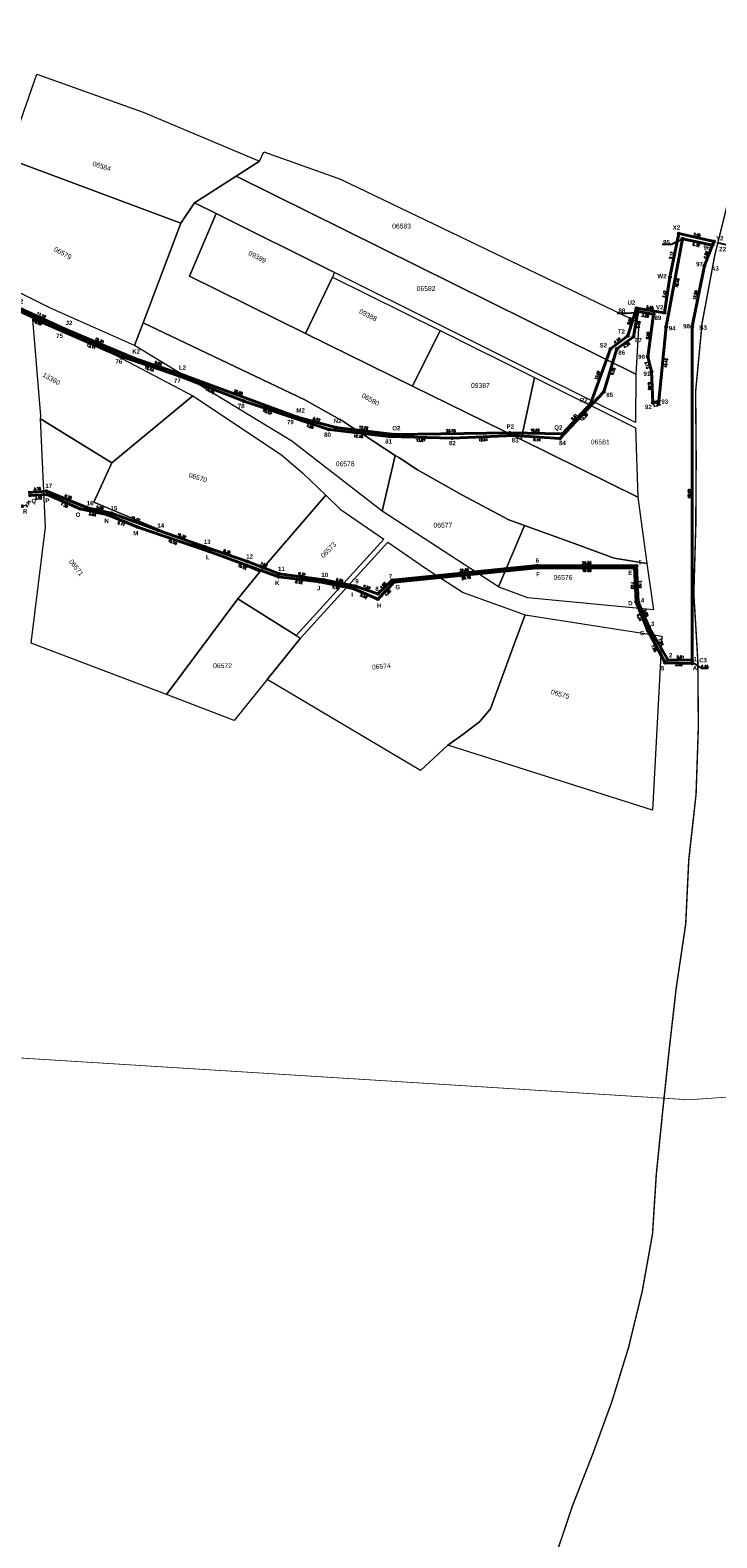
# Model space of a CAD drawing. Header units: metres. Extents: x 347609 to 748319, y 8548087 to 17123455.
# Tile 18 of 49: x 376045 to 376187, y 8567857 to 8568168. Entities that reach past the tile are written whole.
import ezdxf
from ezdxf import colors
from ezdxf.entities.mleader import LeaderData, LeaderLine
from ezdxf.enums import TextEntityAlignment as Align
from ezdxf.math import Vec2, Vec3

# ---------------------------------------------------------------- set-up
doc = ezdxf.new("R2010")
doc.units = ezdxf.units.M
doc.linetypes.add('ACAD_ISO02W100', pattern=[15, 12, -3])
for name, color, linetype in [('00_TEXTO', 7, 'Continuous'), ('manzanas', 2, 'Continuous'), ('VERTICES', 244, 'Continuous')]:
    doc.layers.add(name, color=color, linetype=linetype)
for name, color, linetype, lineweight in [('02. FAJA MARGINAL', 5, 'ACAD_ISO02W100', 0), ('DISTANCIA', 7, 'Continuous', 9), ('Predios Rurales', 90, 'Continuous', 15), ('Red vial nacional', 242, 'Continuous', 40)]:
    doc.layers.add(name, color=color, linetype=linetype, lineweight=lineweight)
doc.layers.add('LIMITES CONSTRUCTIVO 2', color=40, linetype='Continuous', true_color=0xffbf00)
doc.layers.add('Predios Rurales Nombres', color=7, linetype='Continuous', true_color=0xffffff)
doc.styles.add('ARIAL', font='arial.ttf')
doc.styles.add('ROMANS', font='romans.shx')
doc.styles.get("Standard").update_dxf_attribs({"font": 'simplex.shx'})
doc.styles.add('VERTICES', font='sanssb__.ttf')

# ---------------------------------------------------------------- blocks, each defined once
blk = doc.blocks.new('A$Cb4d16a24')
at = {"layer": 'VERTICES', "color": 6}
for centre in [(375919.77, 8568166.43), (375934.3, 8568166.33), (375925.11, 8568163.03), (375932.03, 8568156.9), (375915.42, 8568155.91), (375933.66, 8568156.32), (375918.38, 8568151.96), (375932.89, 8568152.65), (375939.98, 8568151.65), (375952.64, 8568148.87), (375966.39, 8568143.18), (375974.46, 8568141.57), (375971.83, 8568140.31), (375974.45, 8568139.13), (375975.49, 8568139.9), (375911.69, 8568130.12), (375993.72, 8568129.12), (376032.4, 8568126.66), (376178.82, 8568126.29), (375925.57, 8568123.96), (375934.74, 8568123.32), (376036.41, 8568125.2), (376185.77, 8568123.91), (376186.09, 8568124.67), (375945.61, 8568119.91), (376009.43, 8568121.52), (376040.08, 8568119.44), (376184.13, 8568119.72), (375907.11, 8568117.94), (376029.8, 8568118.93), (376177.01, 8568117.3), (375911.59, 8568115.29), (375918.13, 8568113.76), (375953.77, 8568114.54), (376030.5, 8568113.16), (376039.46, 8568114.59), (375914.1, 8568110.8), (375916.02, 8568109.91), (375950.7, 8568109.69), (375962.58, 8568110.1), (376042.1, 8568111.23), (376170.12, 8568110.91), (376175.89, 8568109.97), (375952.91, 8568108.29), (375967.95, 8568107.86), (375972.69, 8568106.64), (376181.6, 8568107.11), (375958.72, 8568106.48), (376052.26, 8568106.54), (376168.29, 8568105.19), (376066.4, 8568100.59), (376164.73, 8568102.53), (376075.8, 8568097.42), (376160.6, 8568091.2), (376100.17, 8568088.39), (376108.12, 8568086.28), (376120.25, 8568084.85), (376143.97, 8568085.18), (376154.83, 8568084.95), (376033.39, 8568079), (376048.55, 8568072.45), (376036.21, 8568071.23), (376043.43, 8568070.06), (376045.03, 8568072.24), (376055.33, 8568069.53), (376038.96, 8568068.47), (376061.03, 8568068.25), (376067.23, 8568065.7), (376081.97, 8568060.73), (376149.69, 8568057.32), (376169.67, 8568057.3), (376096.25, 8568055.45), (376104.71, 8568054.44), (376120.13, 8568054.36), (376111.67, 8568053.04), (376116.74, 8568050.84), (376170.02, 8568050.29), (376172.42, 8568044.42), (376181.59, 8568038.27), (376176, 8568037.71), (376181.59, 8568037.62)]:
    blk.add_circle(centre, 0.2, dxfattribs=at)
at = {"layer": 'DISTANCIA', "style": 'ROMANS'}
for s, rotation, p in [('6.33', 327.558, (375922.69, 8568165.25)), ('9.76', 19.7315, (375929.48, 8568165.22)), ('11.38', 67.5074, (375916.91, 8568161.2)), ('9.70', 76.4551, (375933.72, 8568161.29)), ('4.94', 306.8803, (375916.4, 8568153.55)), ('3.75', 78.0596, (375933.93, 8568154.63)), ('7.16', 351.9593, (375936.54, 8568152.72)), ('12.97', 347.643, (375946.67, 8568150.79)), ('14.88', 337.5201, (375960.09, 8568146.45)), ('22.84', 72.9731, (375914.36, 8568141.02)), ('6.15', 332.199, (375969.46, 8568142.25)), ('2.92', 25.5253, (375973.1, 8568141.6)), ('1.97', 301.6611, (375975.57, 8568140.97)), ('21.71', 332.5483, (375984.36, 8568134.65)), ('17.44', 334.2035, (376001.78, 8568125.89)), ('4.27', 339.9622, (376034.51, 8568126.52)), ('7.45', 347.425, (376182.57, 8568126.07)), ('13.02', 69.3837, (375908.68, 8568124.21)), ('9.20', 355.977, (375929.99, 8568123.02)), ('8.15', 71.4284, (376030.63, 8568123.25)), ('6.83', 302.5372, (376038.83, 8568122.52)), ('9.17', 78.6543, (376177.29, 8568121.81)), ('12.63', 53.8918, (375922.28, 8568118.42)), ('11.39', 342.61, (375939.85, 8568121.11)), ('5.20', 329.4893, (375908.85, 8568116.19)), ('9.76', 326.6365, (375949.23, 8568116.83)), ('22.68', 338.345, (376020.05, 8568117.92)), ('5.82', 276.8813, (376029.5, 8568116.03)), ('4.89', 82.6985, (376040.38, 8568116.98)), ('5.15', 299.1683, (375912.36, 8568112.65)), ('4.27', 308.1818, (376041.31, 8568113.18)), ('7.42', 81.3198, (376175.88, 8568113.78)), ('2.12', 335.2089, (375914.88, 8568109.81)), ('4.39', 61.3145, (375917.45, 8568111.24)), ('5.74', 57.7508, (375951.68, 8568112.31)), ('11.19', 335.182, (376047.34, 8568109.49)), ('5.85', 350.7715, (376172.89, 8568111.04)), ('2.61', 327.5953, (375951.47, 8568108.5)), ('6.09', 342.7348, (375955.69, 8568106.78)), ('5.29', 43.1522, (375961.11, 8568107.93)), ('5.82', 337.3816, (375964.94, 8568108.43)), ('4.89', 345.5781, (375969.98, 8568106.71)), ('6.00', 72.2464, (376168.66, 8568108.26)), ('15.34', 337.19, (376059.29, 8568104.27)), ('4.44', 36.743, (376166.09, 8568104.26)), ('9.92', 341.3723, (376071.49, 8568099.55)), ('12.07', 69.9895, (376162.04, 8568097.07)), ('66.70', 335.52, (376002.48, 8568092.38)), ('26.00', 339.6655, (376087.97, 8568093.56)), ('8.22', 345.0976, (376104.13, 8568087.98)), ('8.51', 47.2429, (376157.26, 8568088.47)), ('12.22', 353.3097, (376113.79, 8568086.26)), ('23.73', 0.7974, (376131.8, 8568085.63)), ('10.86', 358.7693, (376149.17, 8568085.71)), ('8.26', 289.955, (376034.21, 8568074.9)), ('3.90', 314.9112, (376037, 8568069.6)), ('2.71', 53.643, (376044.56, 8568070.58)), ('3.52', 3.4768, (376046.77, 8568071.74)), ('7.38', 336.6798, (376052.06, 8568070.25)), ('4.74', 19.5125, (376041.41, 8568068.67)), ('5.84', 347.3214, (376057.89, 8568068.33)), ('6.71', 337.6687, (376063.82, 8568066.4)), ('15.56', 341.3664, (376074.4, 8568062.65)), ('15.22', 339.7069, (376088.79, 8568057.54)), ('19.99', 359.9536, (376159.8, 8568056.73)), ('8.52', 353.205, (376100.48, 8568054.37)), ('29.70', 5.717, (376134.96, 8568055.26)), ('7.02', 272.8604, (376169.23, 8568053.68)), ('7.10', 348.5966, (376108.02, 8568053.17)), ('5.52', 336.5357, (376113.85, 8568051.46)), ('4.89', 46.0434, (376118.82, 8568052.16)), ('6.34', 292.2358, (376170.68, 8568047.07)), ('7.60', 298.0176, (376173.7, 8568040.71)), ('5.59', 359.1215, (376178.82, 8568037.33))]:
    blk.add_text(s, height=0.5, rotation=rotation, dxfattribs=at).set_placement(p, align=Align.MIDDLE)
for s, p in [('1.73', (375936.45, 8568158.5)), ('1.30', (375979.19, 8568138.75)), ('0.82', (376189.5, 8568124.31)), ('0.65', (376184.2, 8568036.92))]:
    blk.add_text(s, height=0.5, dxfattribs=at).set_placement(p, align=Align.MIDDLE)
at = {"layer": 'VERTICES', "style": 'VERTICES'}
for s, p in [('N1', (375919.64, 8568167.69)), ('P1', (375935.57, 8568166.97)), ('O1', (375925.37, 8568164.36)), ('Q1', (375933.27, 8568157.69)), ('R1', (375935.2, 8568156.36)), ('M1', (375913.89, 8568155.91)), ('S1', (375934.22, 8568153.39)), ('T1', (375940.28, 8568152.92)), ('L1', (375916.95, 8568151.65)), ('U1', (375953.43, 8568150.26)), ('V1', (375967, 8568144.44)), ('W1', (375971.57, 8568141.51)), ('X1', (375974.91, 8568142.82)), ('Z1', (375973.1, 8568137.7)), ('Y1', (375976.94, 8568140)), ('K1', (375910.32, 8568130.61)), ('A2', (375994.66, 8568130.36)), ('E2', (376031.76, 8568128.01)), ('F2', (376037.58, 8568126.34)), ('X2', (376178.35, 8568127.55)), ('Y2', (376187.28, 8568125.34)), ('E1', (375926.44, 8568122.8)), ('D1', (375934.74, 8568122.13)), ('B2', (376010.35, 8568122.74)), ('Z2', (376187.86, 8568123.07)), ('C1', (375945.06, 8568118.76)), ('D2', (376028.26, 8568119.1)), ('G2', (376041.56, 8568119.91)), ('A3', (376186.28, 8568119.09)), ('J1', (375905.82, 8568117.66)), ('W2', (376175.36, 8568117.51)), ('I1', (375910.75, 8568114.28)), ('F1', (375919.49, 8568112.95)), ('B1', (375952.37, 8568114.27)), ('C2', (376029.41, 8568114.25)), ('H2', (376040.95, 8568115.11)), ('H1', (375913.02, 8568109.85)), ('A1', (375949.29, 8568109.48)), ('I2', (376043.09, 8568112.3)), ('U2', (376169.06, 8568112.06)), ('V2', (376174.88, 8568111.09)), ('G1', (375916.98, 8568108.81)), ('Z', (375952.52, 8568107)), ('X', (375962.83, 8568108.81)), ('W', (375967.49, 8568106.59)), ('J2', (376053.04, 8568107.85)), ('B3', (376183.84, 8568106.89)), ('Y', (375959.11, 8568105.19)), ('V', (375972.5, 8568105.36)), ('S2', (376163.25, 8568103.24)), ('T2', (376166.99, 8568106.09)), ('K2', (376066.91, 8568101.98)), ('L2', (376076.46, 8568098.64)), ('R2', (376159.22, 8568091.94)), ('M2', (376100.83, 8568089.82)), ('N2', (376108.47, 8568087.66)), ('O2', (376120.57, 8568086.16)), ('P2', (376144.09, 8568086.49)), ('Q2', (376153.98, 8568086.16)), ('U', (376032.56, 8568078.01)), ('T', (376035.15, 8568070.41)), ('R', (376044, 8568068.98)), ('Q', (376045.78, 8568071.01)), ('P', (376048.6, 8568071.2)), ('S', (376038.77, 8568067.22)), ('O', (376054.92, 8568068.3)), ('N', (376060.81, 8568067.02)), ('M', (376066.82, 8568064.49)), ('L', (376081.67, 8568059.55)), ('K', (376096, 8568054.21)), ('G', (376120.86, 8568053.35)), ('F', (376149.78, 8568056.02)), ('E', (376168.83, 8568056.31)), ('J', (376104.56, 8568053.15)), ('I', (376111.44, 8568051.83)), ('H', (376117.05, 8568049.56)), ('D', (376168.83, 8568050.01)), ('C', (376171.25, 8568043.86)), ('C3', (376183.84, 8568038.26)), ('B', (376175.38, 8568036.64)), ('A', (376182.15, 8568036.65))]:
    blk.add_text(s, height=0.9, dxfattribs=at).set_placement(p, align=Align.MIDDLE)
at = {"layer": '00_TEXTO', "color": 0, "lineweight": 9}
ml = blk.add_multileader_mtext('Standard', dxfattribs=at)
ml.set_content('')
ml.set_leader_properties()
ml.build(insert=Vec2(0, 0))
ml.multileader.update_dxf_attribs({"text_right_attachment_type": 6, "dogleg_length": 3, "arrow_head_size": 0.3})
ctx = ml.context
ctx.base_point, ctx.char_height, ctx.arrow_head_size, ctx.landing_gap_size, ctx.plane_origin = Vec3(375937.41, 8568158.15), 0.009, 0.3, 0.0045, Vec3(375913.02, 8568140.16)
ctx.right_attachment = 6
notes = []
notes.append((ctx, [(1, (1, 1, 0), (375935.5, 8568158.15), (1, 0), 1.9, [(0, [(375933.01, 8568156.76)], 0, [])])]))
ctx.mtext.insert, ctx.mtext.text_direction, ctx.mtext.rotation, ctx.mtext.flow_direction = Vec3(375937.41, 8568158.14), Vec3(-1, 0), 3.141593, 5
ml = blk.add_multileader_mtext('Standard', dxfattribs=at)
ml.set_content('')
ml.set_leader_properties()
ml.build(insert=Vec2(0, 0))
ml.multileader.update_dxf_attribs({"text_right_attachment_type": 6, "dogleg_length": 3, "arrow_head_size": 0.3})
ctx = ml.context
ctx.base_point, ctx.char_height, ctx.arrow_head_size, ctx.landing_gap_size, ctx.plane_origin = Vec3(375971.94, 8568137.13), 0.009, 0.3, 0.0045, Vec3(375954.68, 8568122.47)
ctx.right_attachment, ctx.text_align_type = 6, 2
notes.append((ctx, [(0, (1, 1, 0), (375973.86, 8568137.14), (-1, 0), 1.9, [(0, [(375974.66, 8568139.07)], 0, [])])]))
ctx.mtext.insert, ctx.mtext.text_direction, ctx.mtext.rotation, ctx.mtext.alignment, ctx.mtext.flow_direction = Vec3(375971.95, 8568137.13), Vec3(-1, 0), 3.141593, 3, 5
ml = blk.add_multileader_mtext('Standard', dxfattribs=at)
ml.set_content('')
ml.set_leader_properties()
ml.build(insert=Vec2(0, 0))
ml.multileader.update_dxf_attribs({"text_right_attachment_type": 6, "dogleg_length": 3, "arrow_head_size": 0.3})
ctx = ml.context
ctx.base_point, ctx.char_height, ctx.arrow_head_size, ctx.landing_gap_size, ctx.plane_origin = Vec3(375980.12, 8568138.41), 0.009, 0.3, 0.0045, Vec3(375955.49, 8568122.83)
ctx.right_attachment = 6
notes.append((ctx, [(1, (1, 1, 0), (375978.21, 8568138.41), (1, 0), 1.9, [(0, [(375975.68, 8568139.69)], 0, [])])]))
ctx.mtext.insert, ctx.mtext.text_direction, ctx.mtext.rotation, ctx.mtext.flow_direction = Vec3(375980.12, 8568138.41), Vec3(-1, 0), 3.141593, 5
ml = blk.add_multileader_mtext('Standard', dxfattribs=at)
ml.set_content('')
ml.set_leader_properties()
ml.build(insert=Vec2(0, 0))
ml.multileader.update_dxf_attribs({"text_right_attachment_type": 6, "dogleg_length": 3, "arrow_head_size": 0.3})
ctx = ml.context
ctx.base_point, ctx.char_height, ctx.arrow_head_size, ctx.landing_gap_size, ctx.plane_origin = Vec3(376190.19, 8568123.97), 0.009, 0.3, 0.0045, Vec3(376171.19, 8568105.04)
ctx.right_attachment = 6
notes.append((ctx, [(1, (1, 1, 0), (376188.79, 8568123.97), (1, 0), 1.41, [(0, [(376186.43, 8568124.54)], 0, [])])]))
ctx.mtext.insert, ctx.mtext.text_direction, ctx.mtext.rotation, ctx.mtext.flow_direction = Vec3(376190.2, 8568123.97), Vec3(-1, 0), 3.141593, 5
ml = blk.add_multileader_mtext('Standard', dxfattribs=at)
ml.set_content('')
ml.set_leader_properties()
ml.build(insert=Vec2(0, 0))
ml.multileader.update_dxf_attribs({"text_right_attachment_type": 6, "dogleg_length": 3, "arrow_head_size": 0.3})
ctx = ml.context
ctx.base_point, ctx.char_height, ctx.arrow_head_size, ctx.landing_gap_size, ctx.plane_origin = Vec3(376184.86, 8568036.62), 0.009, 0.3, 0.0045, Vec3(376166.46, 8568018.36)
ctx.right_attachment = 6
notes.append((ctx, [(1, (1, 1, 0), (376183.45, 8568036.62), (1, 0), 1.41, [(0, [(376181.7, 8568037.86)], 0, [])])]))
ctx.mtext.insert, ctx.mtext.text_direction, ctx.mtext.rotation, ctx.mtext.flow_direction = Vec3(376184.86, 8568036.62), Vec3(-1, 0), 3.141593, 5
for ctx, leaders in notes:
    for number, flags, end, landing, length, lines in leaders:
        leader = LeaderData()
        leader.index, (leader.has_last_leader_line, leader.has_dogleg_vector, leader.attachment_direction) = number, flags
        leader.last_leader_point, leader.dogleg_vector, leader.dogleg_length = Vec3(end), Vec3(landing), length
        for number, points, colour, breaks in lines:
            line = LeaderLine()
            line.index, line.vertices, line.color, line.breaks = number, Vec3.list(points), colors.encode_raw_color(colour), breaks
            leader.lines.append(line)
        ctx.leaders.append(leader)

msp = doc.modelspace()

# ---------------------------------------------------------------- linework, layer by layer
at = {"layer": '02. FAJA MARGINAL', "color": 5, "true_color": 0x0000ff, "const_width": 0.15}
msp.add_lwpolyline([(375877.53, 8567966.55), (376180.92, 8567947.58), (376274.92, 8567954.2), (376374.5, 8567976.94), (376485.91, 8568070.46), (376578.77, 8568072.75), (376708.51, 8567990.6), (376841.68, 8567926.94), (376907.76, 8567855.03), (376875.93, 8567802.41), (376851.09, 8567698.79), (376850.26, 8567587.05), (376832.68, 8567548.27), (376874.8, 8567471.12), (376889.03, 8567426.35)], dxfattribs=at)
at = {"layer": 'LIMITES CONSTRUCTIVO 2', "lineweight": 40, "ltscale": 30, "flags": 128}
msp.add_lwpolyline([(376045.03, 8568072.24), (376048.55, 8568072.45), (376055.33, 8568069.53), (376061.03, 8568068.25), (376067.23, 8568065.7), (376081.97, 8568060.73), (376096.25, 8568055.45), (376104.71, 8568054.44), (376111.67, 8568053.04), (376116.74, 8568050.84), (376120.13, 8568054.36), (376149.69, 8568057.32), (376169.67, 8568057.3), (376170.02, 8568050.29), (376172.42, 8568044.42), (376176, 8568037.71), (376181.59, 8568037.62), (376181.59, 8568038.27), (376181.6, 8568107.11), (376184.13, 8568119.72), (376185.77, 8568123.91), (376186.09, 8568124.67), (376178.82, 8568126.29), (376177.01, 8568117.3), (376175.89, 8568109.97), (376170.12, 8568110.91), (376168.29, 8568105.19), (376164.73, 8568102.53), (376160.6, 8568091.2), (376154.83, 8568084.95), (376143.97, 8568085.18), (376120.25, 8568084.85), (376108.12, 8568086.28), (376100.17, 8568088.39), (376075.8, 8568097.42), (376066.4, 8568100.59), (376052.26, 8568106.54), (376042.1, 8568111.23)], dxfattribs=at)
at = {"layer": 'LIMITES CONSTRUCTIVO 2', "color": 144, "lineweight": 40, "ltscale": 30, "elevation": 473.57, "flags": 128}
msp.add_lwpolyline([(376044.61, 8568072.9), (376048.38, 8568073.17), (376056.89, 8568069.7), (376061.85, 8568068.59), (376071.35, 8568065.1), (376081.07, 8568061.66), (376089.87, 8568058.64), (376096.42, 8568056.1), (376105.64, 8568054.84), (376112.16, 8568053.53), (376116.73, 8568051.95), (376119.68, 8568054.78), (376149.59, 8568057.78), (376170.09, 8568057.77), (376170.43, 8568050.27), (376172.68, 8568045.14), (376176.58, 8568038.35), (376181.59, 8568038.27), (376181.6, 8568107.11), (376184.13, 8568119.72), (376185.77, 8568123.91), (376179.6, 8568125.24), (376176.24, 8568107.09), (376174.71, 8568091.73), (376173.48, 8568091.38), (376173.22, 8568097.84), (376172.41, 8568100.86), (376173.64, 8568109.67), (376170.39, 8568110.2), (376169.5, 8568104.98), (376166.05, 8568102.49), (376163.39, 8568093.63), (376154.32, 8568084.03), (376144.9, 8568084.64), (376132.1, 8568084.07), (376119.04, 8568084.4), (376106.65, 8568085.86), (376099.18, 8568088.38), (376089.09, 8568091.74), (376075.68, 8568096.96), (376063.88, 8568100.9), (376051.87, 8568106.15), (376041.89, 8568110.77)], dxfattribs=at)
at = {"layer": 'Predios Rurales', "lineweight": 15}
for points in [[(376076.12, 8568128.45), (376040.4, 8568141.81), (376046.45, 8568159.18), (376046.45, 8568159.19), (376068.37, 8568151.31), (376092.32, 8568141.2), (376087.5, 8568138.12), (376078.93, 8568132.64)], [(376066.59, 8568103.19), (376049.22, 8568110.9), (376041.78, 8568114.62), (376037.25, 8568118.99), (376034.56, 8568125.01), (376040.4, 8568141.8), (376040.4, 8568141.81), (376076.12, 8568128.45), (376068.35, 8568107.87)], [(376169.97, 8568097.32), (376087.5, 8568138.12), (376092.32, 8568141.2), (376093.27, 8568143.19), (376109.02, 8568137.52), (376170.56, 8568107.98)], [(376130.04, 8568107.17), (376107.84, 8568118.23), (376083.41, 8568130.41), (376078.93, 8568132.64), (376087.5, 8568138.12), (376169.97, 8568097.32), (376169.88, 8568087.32), (376149.28, 8568097.58)], [(376134.11, 8568072.39), (376124.94, 8568077.53), (376121.06, 8568080.06), (376120.36, 8568080.52), (376109.54, 8568087.56), (376101.72, 8568091.96), (376068.35, 8568107.87), (376076.12, 8568128.45), (376078.93, 8568132.64), (376083.41, 8568130.41), (376077.91, 8568117.53), (376101.85, 8568105.71), (376123.88, 8568094.84), (376146.3, 8568083.78), (376170.39, 8568071.89), (376172.26, 8568058.22), (376165.53, 8568059.3), (376156.12, 8568062.73), (376147.03, 8568066.06), (376143.77, 8568067.25)], [(376101.85, 8568105.71), (376077.91, 8568117.53), (376083.41, 8568130.41), (376107.84, 8568118.23), (376107.41, 8568117.33)], [(376123.88, 8568094.84), (376101.85, 8568105.71), (376107.41, 8568117.33), (376129.59, 8568106.28)], [(376061.92, 8568078.97), (376047.2, 8568088.05), (376047.22, 8568088.72), (376045.59, 8568108.64), (376062.61, 8568101.21), (376078.6, 8568092.79)], [(376117.67, 8568069.04), (376099.02, 8568083.45), (376066.59, 8568103.19), (376068.35, 8568107.87), (376101.72, 8568091.96), (376109.54, 8568087.56), (376120.36, 8568080.52)], [(376146.3, 8568083.78), (376123.88, 8568094.84), (376129.59, 8568106.28), (376149.06, 8568096.57)], [(376170.39, 8568071.89), (376146.3, 8568083.78), (376149.06, 8568096.57), (376169.92, 8568086.18)], [(376092.39, 8568056.52), (376058.16, 8568070.9), (376061.92, 8568078.97), (376078.6, 8568092.79), (376096.9, 8568080.66), (376101.3, 8568076.85), (376106.02, 8568072.29)], [(376073.13, 8568031.19), (376045.28, 8568041.79), (376048.21, 8568065.75), (376047.2, 8568088.05), (376061.92, 8568078.97), (376058.16, 8568070.9), (376092.39, 8568056.52), (376087.89, 8568050.95)], [(376141.65, 8568053.38), (376117.67, 8568069.04), (376120.36, 8568080.52), (376121.06, 8568080.06), (376124.94, 8568077.53), (376134.11, 8568072.39), (376143.77, 8568067.25), (376147.03, 8568066.06)], [(376099.94, 8568043.39), (376087.89, 8568050.95), (376092.39, 8568056.52), (376106.02, 8568072.29), (376108.98, 8568069.43), (376117.98, 8568063.22)], [(376147.68, 8568051.12), (376142.1, 8568053.17), (376141.65, 8568053.38), (376147.03, 8568066.06), (376156.12, 8568062.73), (376165.53, 8568059.3), (376172.26, 8568058.22), (376173.64, 8568048.68)], [(376125.58, 8568015.5), (376093.91, 8568034.27), (376100.8, 8568042.85), (376118.81, 8568062.65), (376126.8, 8568057.15), (376134.33, 8568052.22), (376147.14, 8568047.66), (376145.18, 8568042.32), (376140, 8568028.23), (376137.72, 8568025.58), (376135.45, 8568023.81), (376134.31, 8568022.92), (376131.22, 8568020.74)], [(376093.91, 8568034.27), (376087.15, 8568025.85), (376073.13, 8568031.19), (376087.89, 8568050.95), (376099.94, 8568043.39), (376100.8, 8568042.85)], [(376173.39, 8568007.3), (376131.22, 8568020.74), (376134.31, 8568022.92), (376135.45, 8568023.81), (376137.72, 8568025.58), (376140, 8568028.23), (376145.18, 8568042.32), (376147.14, 8568047.66), (376175.33, 8568043.25)]]:
    msp.add_lwpolyline(points, close=True, dxfattribs=at)
at = {"layer": 'Red vial nacional', "transparency": 33554623, "const_width": 0.3}
msp.add_lwpolyline([(376153.22, 8567852.86), (376156.88, 8567863.76), (376161.05, 8567874.43), (376165.04, 8567885.35), (376168.47, 8567896.52), (376171.28, 8567908.05), (376173.41, 8567919.93), (376174.18, 8567932.1), (376175.45, 8567944.71), (376176.8, 8567957.53), (376178.28, 8567970.54), (376180.25, 8567983.84), (376180.88, 8567997.02), (376182.39, 8568010.66), (376182.86, 8568024.39), (376182.75, 8568038.19), (376181.93, 8568051.96), (376182.33, 8568065.93), (376182.41, 8568079.85), (376182.3, 8568093.73), (376183.63, 8568107.81), (376186.25, 8568121.83), (376189.7, 8568135.81)], dxfattribs=at)
at = {"layer": 'VERTICES', "color": 6}
for centre in [(376179.6, 8568125.24), (376185.77, 8568123.91), (376184.13, 8568119.72), (376170.39, 8568110.2), (376173.64, 8568109.67), (376176.24, 8568107.09), (376181.6, 8568107.11), (376051.87, 8568106.15), (376169.5, 8568104.98), (376063.88, 8568100.9), (376166.05, 8568102.49), (376172.41, 8568100.86), (376173.22, 8568097.84), (376075.68, 8568096.96), (376089.09, 8568091.74), (376163.39, 8568093.63), (376173.48, 8568091.38), (376174.71, 8568091.73), (376099.18, 8568088.38), (376106.65, 8568085.86), (376119.04, 8568084.4), (376132.1, 8568084.07), (376144.9, 8568084.64), (376154.32, 8568084.03), (376048.38, 8568073.17), (376056.89, 8568069.7), (376061.85, 8568068.59), (376071.35, 8568065.1), (376081.07, 8568061.66), (376089.87, 8568058.64), (376149.59, 8568057.78), (376170.09, 8568057.77), (376096.42, 8568056.1), (376105.64, 8568054.84), (376119.68, 8568054.78), (376112.16, 8568053.53), (376116.73, 8568051.95), (376170.43, 8568050.27), (376172.68, 8568045.14), (376176.58, 8568038.35), (376181.59, 8568038.27)]:
    msp.add_circle(centre, 0.2, dxfattribs=at)

# ---------------------------------------------------------------- block references
at = {"layer": 'manzanas'}
msp.add_blockref('A$Cb4d16a24', (0, 0), dxfattribs=at)

# ---------------------------------------------------------------- texts
at = {"layer": 'DISTANCIA', "style": 'ROMANS'}
for s, rotation, p in [('6.32', 347.8714, (376182.4, 8568123.97)), ('4.50', 68.5297, (376184.38, 8568121.92)), ('18.46', 79.5268, (376178.52, 8568116.08)), ('12.86', 78.6851, (376182.21, 8568113.61)), ('10.99', 335.1566, (376046.52, 8568107.93)), ('5.29', 80.2683, (376170.52, 8568107.52)), ('3.29', 350.6906, (376171.9, 8568109.33)), ('4.26', 35.8046, (376168.07, 8568103.27)), ('8.89', 82.0796, (376172.44, 8568105.29)), ('13.11', 336.3928, (376057.59, 8568102.97)), ('12.43', 341.538, (376069.56, 8568098.38)), ('9.25', 73.3292, (376165.28, 8568097.88)), ('3.13', 284.9151, (376172.25, 8568099.14)), ('15.43', 84.3212, (376176.17, 8568099.59)), ('14.40', 338.7227, (376082.07, 8568093.79)), ('6.46', 272.3246, (376172.74, 8568094.84)), ('1.28', 15.9879, (376174.26, 8568090.96)), ('10.63', 341.5812, (376093.89, 8568089.52)), ('13.20', 46.6175, (376159.29, 8568088.4)), ('7.88', 341.3517, (376102.76, 8568086.48)), ('12.48', 353.2747, (376112.71, 8568084.46)), ('13.07', 358.5734, (376125.59, 8568083.64)), ('12.81', 2.5261, (376138.46, 8568083.74)), ('9.44', 356.3265, (376149.56, 8568083.72)), ('3.78', 4.1231, (376046.5, 8568073.64)), ('68.84', 89.9927, (376180.97, 8568072.7)), ('9.20', 337.8209, (376052.9, 8568071.98)), ('5.08', 347.4158, (376059.43, 8568069.73)), ('10.12', 339.8183, (376066.74, 8568067.44)), ('10.32', 340.5193, (376076.28, 8568063.96)), ('9.30', 341.0107, (376085.65, 8568060.69)), ('7.02', 338.8183, (376093.22, 8568057.99)), ('30.06', 5.7354, (376134.56, 8568056.86)), ('20.50', 359.9736, (376159.83, 8568058.36)), ('9.31', 352.2109, (376101.12, 8568056.05)), ('6.65', 348.638, (376108.87, 8568054.77)), ('4.08', 43.7014, (376117.79, 8568053.72)), ('7.50', 272.5818, (376170.84, 8568053.95)), ('4.84', 341.0142, (376114.5, 8568053.35)), ('5.60', 293.67, (376172.08, 8568048.02)), ('7.84', 299.908, (376175.19, 8568042)), ('5.01', 359.0972, (376179.15, 8568038.92))]:
    msp.add_text(s, height=0.5, rotation=rotation, dxfattribs=at).set_placement(p, align=Align.MIDDLE)
at = {"layer": 'Predios Rurales Nombres', "color": 251, "true_color": 0x636466, "style": 'ARIAL'}
for s, rotation, p in [('06584', -17.3374, (376057.72, 8568140.01)), ('06579', -29.077, (376049.68, 8568122.51)), ('09389', -27.1339, (376089.78, 8568121.66)), ('09388', -26.4951, (376112.65, 8568109.62)), ('13360', -29.6367, (376047.34, 8568096.6)), ('06580', -29.0538, (376113.16, 8568092.31)), ('06570', -16.4606, (376077.56, 8568075.75)), ('06573', 45.7259, (376105.77, 8568059.07)), ('06571', -52.5401, (376052.74, 8568058.43)), ('06574', 5.0572, (376115.61, 8568036.03)), ('06575', -16.0145, (376152.27, 8568031.04))]:
    msp.add_text(s, height=1, rotation=rotation, dxfattribs=at).set_placement(p, align=Align.BOTTOM_LEFT)
for s, p in [('06583', (376119.7, 8568127.04)), ('06582', (376124.76, 8568114.15)), ('09387', (376135.96, 8568094.15)), ('06581', (376160.69, 8568082.49)), ('06578', (376108.07, 8568077.98)), ('06577', (376128.23, 8568065.34)), ('06576', (376153, 8568054.54)), ('06572', (376082.78, 8568036.34))]:
    msp.add_text(s, height=1, dxfattribs=at).set_placement(p, align=Align.BOTTOM_LEFT)
at = {"layer": 'VERTICES', "style": 'VERTICES'}
for s, p in [('95', (376176.29, 8568124.51)), ('96', (376184.62, 8568123.4)), ('97', (376183.1, 8568120.01)), ('88', (376167.08, 8568110.39)), ('89', (376174.52, 8568108.9)), ('94', (376177.46, 8568106.76)), ('98', (376180.43, 8568107.19)), ('75', (376051.11, 8568105.19)), ('87', (376170.51, 8568104.32)), ('86', (376167.04, 8568101.73)), ('90', (376171.14, 8568100.89)), ('76', (376063.32, 8568099.89)), ('91', (376172.25, 8568097.37)), ('77', (376075.39, 8568095.93)), ('78', (376088.57, 8568090.72)), ('85', (376164.57, 8568093)), ('93', (376175.93, 8568091.61)), ('92', (376172.55, 8568090.52)), ('79', (376098.71, 8568087.41)), ('80', (376106.38, 8568084.8)), ('81', (376118.97, 8568083.41)), ('82', (376132.13, 8568083.07)), ('83', (376145.05, 8568083.64)), ('84', (376154.82, 8568083.09)), ('17', (376048.87, 8568074.27)), ('16', (376057.41, 8568070.67)), ('15', (376062.32, 8568069.62)), ('14', (376071.97, 8568066.04)), ('13', (376081.55, 8568062.71)), ('12', (376090.3, 8568059.69)), ('11', (376096.87, 8568057.11)), ('6', (376149.66, 8568058.86)), ('5', (376170.86, 8568058.48)), ('10', (376105.8, 8568055.87)), ('9', (376112.46, 8568054.59)), ('7', (376119.34, 8568055.59)), ('8', (376116.57, 8568053.01)), ('4', (376171.33, 8568050.64)), ('3', (376173.45, 8568045.77)), ('2', (376177.14, 8568039.31)), ('1', (376182.26, 8568038.5))]:
    msp.add_text(s, height=0.9, dxfattribs=at).set_placement(p, align=Align.MIDDLE)

# ---------------------------------------------------------------- leaders
at = {"layer": '00_TEXTO', "color": 0, "lineweight": 9}
ml = msp.add_multileader_mtext('Standard', dxfattribs=at)
ml.set_content('')
ml.set_leader_properties()
ml.build(insert=Vec2(0, 0))
ml.multileader.update_dxf_attribs({"text_right_attachment_type": 6, "dogleg_length": 3, "arrow_head_size": 0.3})
ctx = ml.context
ctx.base_point, ctx.char_height, ctx.arrow_head_size, ctx.landing_gap_size, ctx.plane_origin = Vec3(376175.39, 8568124.01), 0.009, 0.3, 0.0045, Vec3(376159.47, 8568108.48)
ctx.right_attachment, ctx.text_align_type = 6, 2
notes = []
notes.append((ctx, [(0, (1, 1, 0), (376177.3, 8568124.01), (-1, 0), 1.9, [(0, [(376179.45, 8568125.08)], 0, [])])]))
ctx.mtext.insert, ctx.mtext.text_direction, ctx.mtext.rotation, ctx.mtext.alignment, ctx.mtext.flow_direction = Vec3(376175.39, 8568124.01), Vec3(-1, 0), 3.141593, 3, 5
ml = msp.add_multileader_mtext('Standard', dxfattribs=at)
ml.set_content('')
ml.set_leader_properties()
ml.build(insert=Vec2(0, 0))
ml.multileader.update_dxf_attribs({"text_right_attachment_type": 6, "dogleg_length": 3, "arrow_head_size": 0.3})
ctx = ml.context
ctx.base_point, ctx.char_height, ctx.arrow_head_size, ctx.landing_gap_size, ctx.plane_origin = Vec3(376166.11, 8568109.81), 0.009, 0.3, 0.0045, Vec3(376150.42, 8568093.34)
ctx.right_attachment, ctx.text_align_type = 6, 2
notes.append((ctx, [(0, (1, 1, 0), (376168.02, 8568109.81), (-1, 0), 1.9, [(0, [(376170.4, 8568109.94)], 0, [])])]))
ctx.mtext.insert, ctx.mtext.text_direction, ctx.mtext.rotation, ctx.mtext.alignment, ctx.mtext.flow_direction = Vec3(376166.11, 8568109.8), Vec3(-1, 0), 3.141593, 3, 5
for ctx, leaders in notes:
    for number, flags, end, landing, length, lines in leaders:
        leader = LeaderData()
        leader.index, (leader.has_last_leader_line, leader.has_dogleg_vector, leader.attachment_direction) = number, flags
        leader.last_leader_point, leader.dogleg_vector, leader.dogleg_length = Vec3(end), Vec3(landing), length
        for number, points, colour, breaks in lines:
            line = LeaderLine()
            line.index, line.vertices, line.color, line.breaks = number, Vec3.list(points), colors.encode_raw_color(colour), breaks
            leader.lines.append(line)
        ctx.leaders.append(leader)

doc.saveas('drawing.dxf')
